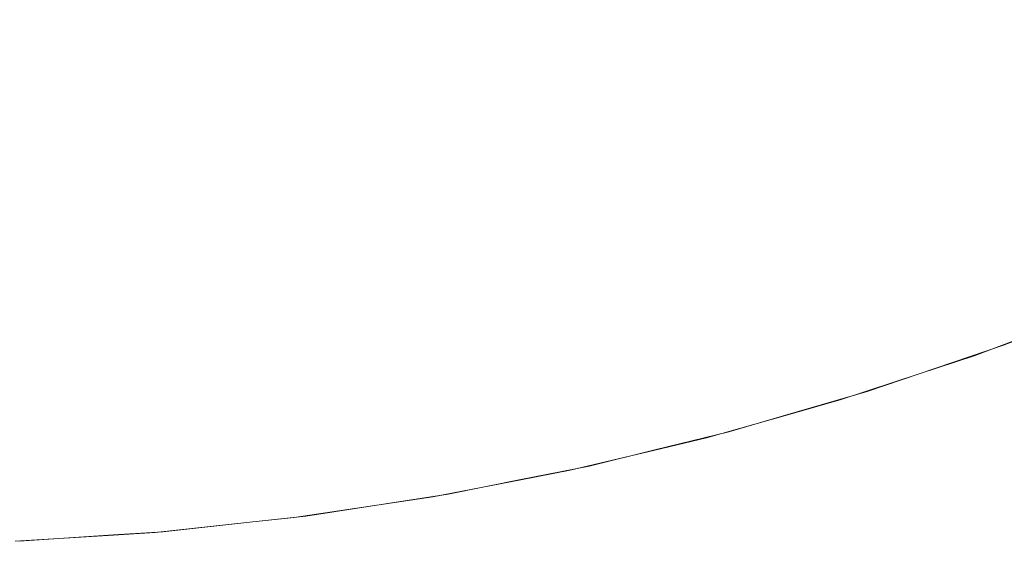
# Model space of a CAD drawing. Header units: centimetres. Extents: x -26 to 27.3, y -21.7 to -19.9.
# Tile 172 of 202: x 27.2142 to 27.2441, y -21.6598 to -21.644. Entities that reach past the tile are written whole.
import ezdxf

# ---------------------------------------------------------------- set-up
doc = ezdxf.new("R2010")
doc.units = ezdxf.units.CM
doc.header["$LTSCALE"] = 2.54
doc.layers.add('Lucido design-1', color=7, linetype='Continuous')

# ---------------------------------------------------------------- blocks, each defined once
blk = doc.blocks.new('Gruppo-4-1')
at = {"color": 7, "linetype": 'Continuous', "lineweight": 9}
for points, invisible_edges in [([(27.238574, -21.641176, 330.536791), (27.235098, -21.642322, 330.536791), (27.235698, -21.64428, 330.533133), (27.239256, -21.643107, 330.533133)], 15), ([(27.244209, -21.64283, 329.842072), (27.240558, -21.64425, 329.842072), (27.239914, -21.64248, 329.838425), (27.243488, -21.64109, 329.838425)], 15), ([(27.231022, -21.641188, 330.540363), (27.227552, -21.642013, 330.540363), (27.228016, -21.644165, 330.536791), (27.231577, -21.643319, 330.536791)], 15), ([(27.228437, -21.643715, 329.83486), (27.224763, -21.644446, 329.83486), (27.224386, -21.642306, 329.831386), (27.227967, -21.641594, 329.831386)], 15), ([(27.236283, -21.643712, 329.838425), (27.232601, -21.644785, 329.838425), (27.232076, -21.642824, 329.83486), (27.235672, -21.641776, 329.83486)], 15), ([(27.227552, -21.642013, 330.540363), (27.224051, -21.64269, 330.540363), (27.224423, -21.64486, 330.536791), (27.228016, -21.644165, 330.536791)], 15), ([(27.242762, -21.641784, 330.533133), (27.239256, -21.643107, 330.533133), (27.239886, -21.64489, 330.529396), (27.243467, -21.643539, 330.529396)], 15), ([(27.246987, -21.642037, 330.529396), (27.243467, -21.643539, 330.529396), (27.244112, -21.645145, 330.525586), (27.2477, -21.643615, 330.525586)], 15), ([(27.224763, -21.644446, 329.83486), (27.22106, -21.645016, 329.83486), (27.220777, -21.642862, 329.831386), (27.224386, -21.642306, 329.831386)], 15), ([(27.235098, -21.642322, 330.536791), (27.231577, -21.643319, 330.536791), (27.232093, -21.645301, 330.533133), (27.235698, -21.64428, 330.533133)], 15), ([(27.240558, -21.64425, 329.842072), (27.236849, -21.645509, 329.842072), (27.236283, -21.643712, 329.838425), (27.239914, -21.64248, 329.838425)], 15), ([(27.22106, -21.645016, 329.83486), (27.217336, -21.645423, 329.83486), (27.217147, -21.643259, 329.831386), (27.220777, -21.642862, 329.831386)], 15), ([(27.224051, -21.64269, 330.540363), (27.220524, -21.643218, 330.540363), (27.220804, -21.645402, 330.536791), (27.224423, -21.64486, 330.536791)], 15), ([(27.232601, -21.644785, 329.838425), (27.228876, -21.645697, 329.838425), (27.228437, -21.643715, 329.83486), (27.232076, -21.642824, 329.83486)], 15), ([(27.244872, -21.644432, 329.845798), (27.241151, -21.645879, 329.845798), (27.240558, -21.64425, 329.842072), (27.244209, -21.64283, 329.842072)], 15), ([(27.217336, -21.645423, 329.83486), (27.213598, -21.645668, 329.83486), (27.213504, -21.643498, 329.831386), (27.217147, -21.643259, 329.831386)], 15), ([(27.220524, -21.643218, 330.540363), (27.216978, -21.643596, 330.540363), (27.217164, -21.64579, 330.536791), (27.220804, -21.645402, 330.536791)], 15), ([(27.239256, -21.643107, 330.533133), (27.235698, -21.64428, 330.533133), (27.236251, -21.646088, 330.529396), (27.239886, -21.64489, 330.529396)], 15), ([(27.231577, -21.643319, 330.536791), (27.228016, -21.644165, 330.536791), (27.228448, -21.646168, 330.533133), (27.232093, -21.645301, 330.533133)], 15), ([(27.243467, -21.643539, 330.529396), (27.239886, -21.64489, 330.529396), (27.240463, -21.646523, 330.525586), (27.244112, -21.645145, 330.525586)], 15), ([(27.216978, -21.643596, 330.540363), (27.213419, -21.643823, 330.540363), (27.213512, -21.646023, 330.536791), (27.217164, -21.64579, 330.536791)], 15), ([(27.228876, -21.645697, 329.838425), (27.225115, -21.646445, 329.838425), (27.224763, -21.644446, 329.83486), (27.228437, -21.643715, 329.83486)], 15), ([(27.236849, -21.645509, 329.842072), (27.233089, -21.646605, 329.842072), (27.232601, -21.644785, 329.838425), (27.236283, -21.643712, 329.838425)], 15), ([(27.228016, -21.644165, 330.536791), (27.224423, -21.64486, 330.536791), (27.224769, -21.646879, 330.533133), (27.228448, -21.646168, 330.533133)], 15), ([(27.225115, -21.646445, 329.838425), (27.221325, -21.647028, 329.838425), (27.22106, -21.645016, 329.83486), (27.224763, -21.644446, 329.83486)], 15), ([(27.235698, -21.64428, 330.533133), (27.232093, -21.645301, 330.533133), (27.232569, -21.647131, 330.529396), (27.236251, -21.646088, 330.529396)], 15), ([(27.241151, -21.645879, 329.845798), (27.23737, -21.647162, 329.845798), (27.236849, -21.645509, 329.842072), (27.240558, -21.64425, 329.842072)], 15), ([(27.245477, -21.645892, 329.849594), (27.241692, -21.647364, 329.849594), (27.241151, -21.645879, 329.845798), (27.244872, -21.644432, 329.845798)], 15), ([(27.221325, -21.647028, 329.838425), (27.217513, -21.647446, 329.838425), (27.217336, -21.645423, 329.83486), (27.22106, -21.645016, 329.83486)], 15), ([(27.224423, -21.64486, 330.536791), (27.220804, -21.645402, 330.536791), (27.221064, -21.647434, 330.533133), (27.224769, -21.646879, 330.533133)], 15), ([(27.233089, -21.646605, 329.842072), (27.229284, -21.647536, 329.842072), (27.228876, -21.645697, 329.838425), (27.232601, -21.644785, 329.838425)], 15), ([(27.239886, -21.64489, 330.529396), (27.236251, -21.646088, 330.529396), (27.236758, -21.647744, 330.525586), (27.240463, -21.646523, 330.525586)], 15), ([(27.232093, -21.645301, 330.533133), (27.228448, -21.646168, 330.533133), (27.228846, -21.648016, 330.529396), (27.232569, -21.647131, 330.529396)], 15), ([(27.244112, -21.645145, 330.525586), (27.240463, -21.646523, 330.525586), (27.240986, -21.648002, 330.521712), (27.244697, -21.646601, 330.521712)], 15), ([(27.217513, -21.647446, 329.838425), (27.213687, -21.647696, 329.838425), (27.213598, -21.645668, 329.83486), (27.217336, -21.645423, 329.83486)], 15), ([(27.220804, -21.645402, 330.536791), (27.217164, -21.64579, 330.536791), (27.217338, -21.647831, 330.533133), (27.221064, -21.647434, 330.533133)], 15), ([(27.23737, -21.647162, 329.845798), (27.233537, -21.648279, 329.845798), (27.233089, -21.646605, 329.842072), (27.236849, -21.645509, 329.842072)], 15), ([(27.217164, -21.64579, 330.536791), (27.213512, -21.646023, 330.536791), (27.213599, -21.648069, 330.533133), (27.217338, -21.647831, 330.533133)], 15), ([(27.229284, -21.647536, 329.842072), (27.225442, -21.6483, 329.842072), (27.225115, -21.646445, 329.838425), (27.228876, -21.645697, 329.838425)], 15), ([(27.241692, -21.647364, 329.849594), (27.237846, -21.64867, 329.849594), (27.23737, -21.647162, 329.845798), (27.241151, -21.645879, 329.845798)], 15), ([(27.246022, -21.647208, 329.853456), (27.242179, -21.648703, 329.853456), (27.241692, -21.647364, 329.849594), (27.245477, -21.645892, 329.849594)], 15), ([(27.228448, -21.646168, 330.533133), (27.224769, -21.646879, 330.533133), (27.225089, -21.648743, 330.529396), (27.228846, -21.648016, 330.529396)], 15), ([(27.236251, -21.646088, 330.529396), (27.232569, -21.647131, 330.529396), (27.233006, -21.648806, 330.525586), (27.236758, -21.647744, 330.525586)], 15), ([(27.225442, -21.6483, 329.842072), (27.221571, -21.648896, 329.842072), (27.221325, -21.647028, 329.838425), (27.225115, -21.646445, 329.838425)], 15), ([(27.240463, -21.646523, 330.525586), (27.236758, -21.647744, 330.525586), (27.237218, -21.649244, 330.521712), (27.240986, -21.648002, 330.521712)], 15), ([(27.233537, -21.648279, 329.845798), (27.229659, -21.649228, 329.845798), (27.229284, -21.647536, 329.842072), (27.233089, -21.646605, 329.842072)], 15), ([(27.244697, -21.646601, 330.521712), (27.240986, -21.648002, 330.521712), (27.241454, -21.649327, 330.517778), (27.245221, -21.647905, 330.517778)], 15), ([(27.221571, -21.648896, 329.842072), (27.217677, -21.649322, 329.842072), (27.217513, -21.647446, 329.838425), (27.221325, -21.647028, 329.838425)], 15), ([(27.224769, -21.646879, 330.533133), (27.221064, -21.647434, 330.533133), (27.221304, -21.649309, 330.529396), (27.225089, -21.648743, 330.529396)], 15), ([(27.232569, -21.647131, 330.529396), (27.228846, -21.648016, 330.529396), (27.229211, -21.649709, 330.525586), (27.233006, -21.648806, 330.525586)], 15), ([(27.217677, -21.649322, 329.842072), (27.213769, -21.649578, 329.842072), (27.213687, -21.647696, 329.838425), (27.217513, -21.647446, 329.838425)], 15), ([(27.221064, -21.647434, 330.533133), (27.217338, -21.647831, 330.533133), (27.217498, -21.649715, 330.529396), (27.221304, -21.649309, 330.529396)], 15), ([(27.237846, -21.64867, 329.849594), (27.233947, -21.649806, 329.849594), (27.233537, -21.648279, 329.845798), (27.23737, -21.647162, 329.845798)], 15), ([(27.242179, -21.648703, 329.853456), (27.238274, -21.650028, 329.853456), (27.237846, -21.64867, 329.849594), (27.241692, -21.647364, 329.849594)], 15), ([(27.246506, -21.648377, 329.857377), (27.242612, -21.649891, 329.857377), (27.242179, -21.648703, 329.853456), (27.246022, -21.647208, 329.853456)], 15), ([(27.229659, -21.649228, 329.845798), (27.225743, -21.650007, 329.845798), (27.225442, -21.6483, 329.842072), (27.229284, -21.647536, 329.842072)], 15), ([(27.236758, -21.647744, 330.525586), (27.233006, -21.648806, 330.525586), (27.233401, -21.650325, 330.521712), (27.237218, -21.649244, 330.521712)], 15), ([(27.217338, -21.647831, 330.533133), (27.213599, -21.648069, 330.533133), (27.213679, -21.649958, 330.529396), (27.217498, -21.649715, 330.529396)], 15), ([(27.228846, -21.648016, 330.529396), (27.225089, -21.648743, 330.529396), (27.225381, -21.650449, 330.525586), (27.229211, -21.649709, 330.525586)], 15), ([(27.240986, -21.648002, 330.521712), (27.237218, -21.649244, 330.521712), (27.237629, -21.650587, 330.517778), (27.241454, -21.649327, 330.517778)], 15), ([(27.245221, -21.647905, 330.517778), (27.241454, -21.649327, 330.517778), (27.241866, -21.650494, 330.513793), (27.245683, -21.649054, 330.513793)], 15), ([(27.225743, -21.650007, 329.845798), (27.221797, -21.650615, 329.845798), (27.221571, -21.648896, 329.842072), (27.225442, -21.6483, 329.842072)], 15), ([(27.233947, -21.649806, 329.849594), (27.230001, -21.650772, 329.849594), (27.229659, -21.649228, 329.845798), (27.233537, -21.648279, 329.845798)], 15), ([(27.246929, -21.649396, 329.86135), (27.242989, -21.650928, 329.86135), (27.242612, -21.649891, 329.857377), (27.246506, -21.648377, 329.857377)], 15), ([(27.221797, -21.650615, 329.845798), (27.217829, -21.651049, 329.845798), (27.217677, -21.649322, 329.842072), (27.221571, -21.648896, 329.842072)], 15), ([(27.225089, -21.648743, 330.529396), (27.221304, -21.649309, 330.529396), (27.221524, -21.651027, 330.525586), (27.225381, -21.650449, 330.525586)], 15), ([(27.233006, -21.648806, 330.525586), (27.229211, -21.649709, 330.525586), (27.229541, -21.651243, 330.521712), (27.233401, -21.650325, 330.521712)], 15), ([(27.238274, -21.650028, 329.853456), (27.234315, -21.651182, 329.853456), (27.233947, -21.649806, 329.849594), (27.237846, -21.64867, 329.849594)], 15), ([(27.242612, -21.649891, 329.857377), (27.238655, -21.651235, 329.857377), (27.238274, -21.650028, 329.853456), (27.242179, -21.648703, 329.853456)], 15), ([(27.230001, -21.650772, 329.849594), (27.226018, -21.651564, 329.849594), (27.225743, -21.650007, 329.845798), (27.229659, -21.649228, 329.845798)], 15), ([(27.245683, -21.649054, 330.513793), (27.241866, -21.650494, 330.513793), (27.242223, -21.651503, 330.509763), (27.246082, -21.650046, 330.509763)], 15), ([(27.217829, -21.651049, 329.845798), (27.213845, -21.65131, 329.845798), (27.213769, -21.649578, 329.842072), (27.217677, -21.649322, 329.842072)], 15), ([(27.221304, -21.649309, 330.529396), (27.217498, -21.649715, 330.529396), (27.217645, -21.65144, 330.525586), (27.221524, -21.651027, 330.525586)], 15), ([(27.237218, -21.649244, 330.521712), (27.233401, -21.650325, 330.521712), (27.233755, -21.651684, 330.517778), (27.237629, -21.650587, 330.517778)], 15), ([(27.241454, -21.649327, 330.517778), (27.237629, -21.650587, 330.517778), (27.237992, -21.651771, 330.513793), (27.241866, -21.650494, 330.513793)], 15), ([(27.247288, -21.650264, 329.865368), (27.24331, -21.651811, 329.865368), (27.242989, -21.650928, 329.86135), (27.246929, -21.649396, 329.86135)], 15), ([(27.217498, -21.649715, 330.529396), (27.213679, -21.649958, 330.529396), (27.213753, -21.651688, 330.525586), (27.217645, -21.65144, 330.525586)], 15), ([(27.229211, -21.649709, 330.525586), (27.225381, -21.650449, 330.525586), (27.225647, -21.651996, 330.521712), (27.229541, -21.651243, 330.521712)], 15), ([(27.234315, -21.651182, 329.853456), (27.23031, -21.652162, 329.853456), (27.230001, -21.650772, 329.849594), (27.233947, -21.649806, 329.849594)], 15), ([(27.226018, -21.651564, 329.849594), (27.222004, -21.652182, 329.849594), (27.221797, -21.650615, 329.845798), (27.225743, -21.650007, 329.845798)], 15), ([(27.238655, -21.651235, 329.857377), (27.234643, -21.652404, 329.857377), (27.234315, -21.651182, 329.853456), (27.238274, -21.650028, 329.853456)], 15), ([(27.242989, -21.650928, 329.86135), (27.238986, -21.652287, 329.86135), (27.238655, -21.651235, 329.857377), (27.242612, -21.649891, 329.857377)], 15), ([(27.246082, -21.650046, 330.509763), (27.242223, -21.651503, 330.509763), (27.242522, -21.652352, 330.505696), (27.246417, -21.650882, 330.505696)], 15), ([(27.233401, -21.650325, 330.521712), (27.229541, -21.651243, 330.521712), (27.229837, -21.652616, 330.517778), (27.233755, -21.651684, 330.517778)], 15), ([(27.247584, -21.650979, 329.869425), (27.243575, -21.652538, 329.869425), (27.24331, -21.651811, 329.865368), (27.247288, -21.650264, 329.865368)], 15), ([(27.222004, -21.652182, 329.849594), (27.217966, -21.652624, 329.849594), (27.217829, -21.651049, 329.845798), (27.221797, -21.650615, 329.845798)], 15), ([(27.225381, -21.650449, 330.525586), (27.221524, -21.651027, 330.525586), (27.221723, -21.652583, 330.521712), (27.225647, -21.651996, 330.521712)], 15), ([(27.237629, -21.650587, 330.517778), (27.233755, -21.651684, 330.517778), (27.234067, -21.652882, 330.513793), (27.237992, -21.651771, 330.513793)], 15), ([(27.241866, -21.650494, 330.513793), (27.237992, -21.651771, 330.513793), (27.238305, -21.652794, 330.509763), (27.242223, -21.651503, 330.509763)], 15), ([(27.221524, -21.651027, 330.525586), (27.217645, -21.65144, 330.525586), (27.217778, -21.653004, 330.521712), (27.221723, -21.652583, 330.521712)], 15), ([(27.23031, -21.652162, 329.853456), (27.226265, -21.652967, 329.853456), (27.226018, -21.651564, 329.849594), (27.230001, -21.650772, 329.849594)], 15), ([(27.24331, -21.651811, 329.865368), (27.239269, -21.653183, 329.865368), (27.238986, -21.652287, 329.86135), (27.242989, -21.650928, 329.86135)], 15), ([(27.246417, -21.650882, 330.505696), (27.242522, -21.652352, 330.505696), (27.242766, -21.65304, 330.501599), (27.246689, -21.651559, 330.501599)], 15), ([(27.247816, -21.651539, 329.873515), (27.243782, -21.653108, 329.873515), (27.243575, -21.652538, 329.869425), (27.247584, -21.650979, 329.869425)], 15), ([(27.217966, -21.652624, 329.849594), (27.213914, -21.65289, 329.849594), (27.213845, -21.65131, 329.845798), (27.217829, -21.651049, 329.845798)], 15), ([(27.229541, -21.651243, 330.521712), (27.225647, -21.651996, 330.521712), (27.225884, -21.653381, 330.517778), (27.229837, -21.652616, 330.517778)], 15), ([(27.234643, -21.652404, 329.857377), (27.230584, -21.653397, 329.857377), (27.23031, -21.652162, 329.853456), (27.234315, -21.651182, 329.853456)], 15), ([(27.238986, -21.652287, 329.86135), (27.234928, -21.65347, 329.86135), (27.234643, -21.652404, 329.857377), (27.238655, -21.651235, 329.857377)], 15), ([(27.217645, -21.65144, 330.525586), (27.213753, -21.651688, 330.525586), (27.213819, -21.653256, 330.521712), (27.217778, -21.653004, 330.521712)], 15), ([(27.226265, -21.652967, 329.853456), (27.22219, -21.653594, 329.853456), (27.222004, -21.652182, 329.849594), (27.226018, -21.651564, 329.849594)], 15), ([(27.242223, -21.651503, 330.509763), (27.238305, -21.652794, 330.509763), (27.238569, -21.653655, 330.505696), (27.242522, -21.652352, 330.505696)], 15), ([(27.246689, -21.651559, 330.501599), (27.242766, -21.65304, 330.501599), (27.242951, -21.653566, 330.497478), (27.246897, -21.652077, 330.497478)], 15), ([(27.247983, -21.651942, 329.877629), (27.243931, -21.653518, 329.877629), (27.243782, -21.653108, 329.873515), (27.247816, -21.651539, 329.873515)], 15), ([(27.233755, -21.651684, 330.517778), (27.229837, -21.652616, 330.517778), (27.230098, -21.653826, 330.513793), (27.234067, -21.652882, 330.513793)], 15), ([(27.237992, -21.651771, 330.513793), (27.234067, -21.652882, 330.513793), (27.234336, -21.653918, 330.509763), (27.238305, -21.652794, 330.509763)], 15), ([(27.243575, -21.652538, 329.869425), (27.239502, -21.653921, 329.869425), (27.239269, -21.653183, 329.865368), (27.24331, -21.651811, 329.865368)], 15), ([(27.22219, -21.653594, 329.853456), (27.21809, -21.654043, 329.853456), (27.217966, -21.652624, 329.849594), (27.222004, -21.652182, 329.849594)], 15), ([(27.225647, -21.651996, 330.521712), (27.221723, -21.652583, 330.521712), (27.221902, -21.653977, 330.517778), (27.225884, -21.653381, 330.517778)], 15), ([(27.230584, -21.653397, 329.857377), (27.226485, -21.654213, 329.857377), (27.226265, -21.652967, 329.853456), (27.23031, -21.652162, 329.853456)], 15), ([(27.246897, -21.652077, 330.497478), (27.242951, -21.653566, 330.497478), (27.24308, -21.65393, 330.493342), (27.247041, -21.652435, 330.493342)], 15), ([(27.248085, -21.652188, 329.881762), (27.244022, -21.653768, 329.881762), (27.243931, -21.653518, 329.877629), (27.247983, -21.651942, 329.877629)], 15), ([(27.244022, -21.653768, 329.881762), (27.248085, -21.652188, 329.881762), (27.248121, -21.652276, 329.886121), (27.245435, -21.65332, 329.886121)], 11), ([(27.234928, -21.65347, 329.86135), (27.230822, -21.654475, 329.86135), (27.230584, -21.653397, 329.857377), (27.234643, -21.652404, 329.857377)], 15), ([(27.239269, -21.653183, 329.865368), (27.235171, -21.654378, 329.865368), (27.234928, -21.65347, 329.86135), (27.238986, -21.652287, 329.86135)], 15), ([(27.242522, -21.652352, 330.505696), (27.238569, -21.653655, 330.505696), (27.238782, -21.654352, 330.501599), (27.242766, -21.65304, 330.501599)], 15), ([(27.247041, -21.652435, 330.493342), (27.24308, -21.65393, 330.493342), (27.243151, -21.654131, 330.489196), (27.247121, -21.652633, 330.489196)], 15), ([(27.21809, -21.654043, 329.853456), (27.213976, -21.654313, 329.853456), (27.213914, -21.65289, 329.849594), (27.217966, -21.652624, 329.849594)], 15), ([(27.221723, -21.652583, 330.521712), (27.217778, -21.653004, 330.521712), (27.217897, -21.654403, 330.517778), (27.221902, -21.653977, 330.517778)], 15), ([(27.229837, -21.652616, 330.517778), (27.225884, -21.653381, 330.517778), (27.226093, -21.654601, 330.513793), (27.230098, -21.653826, 330.513793)], 15), ([(27.238305, -21.652794, 330.509763), (27.234336, -21.653918, 330.509763), (27.234563, -21.654789, 330.505696), (27.238569, -21.653655, 330.505696)], 15), ([(27.243782, -21.653108, 329.873515), (27.239684, -21.654499, 329.873515), (27.239502, -21.653921, 329.869425), (27.243575, -21.652538, 329.869425)], 15), ([(27.247121, -21.652633, 330.489196), (27.243151, -21.654131, 330.489196), (27.243167, -21.654176, 330.486121), (27.245435, -21.65332, 330.486121)], 11), ([(27.217778, -21.653004, 330.521712), (27.213819, -21.653256, 330.521712), (27.213879, -21.65466, 330.517778), (27.217897, -21.654403, 330.517778)], 15), ([(27.226485, -21.654213, 329.857377), (27.222355, -21.654848, 329.857377), (27.22219, -21.653594, 329.853456), (27.226265, -21.652967, 329.853456)], 15), ([(27.234067, -21.652882, 330.513793), (27.230098, -21.653826, 330.513793), (27.230324, -21.654872, 330.509763), (27.234336, -21.653918, 330.509763)], 15), ([(27.242766, -21.65304, 330.501599), (27.238782, -21.654352, 330.501599), (27.238946, -21.654886, 330.497478), (27.242951, -21.653566, 330.497478)], 15), ([(27.243931, -21.653518, 329.877629), (27.239815, -21.654915, 329.877629), (27.239684, -21.654499, 329.873515), (27.243782, -21.653108, 329.873515)], 15), ([(27.225884, -21.653381, 330.517778), (27.221902, -21.653977, 330.517778), (27.222059, -21.655205, 330.513793), (27.226093, -21.654601, 330.513793)], 15), ([(27.230822, -21.654475, 329.86135), (27.226677, -21.655299, 329.86135), (27.226485, -21.654213, 329.857377), (27.230584, -21.653397, 329.857377)], 15), ([(27.239502, -21.653921, 329.869425), (27.235372, -21.655125, 329.869425), (27.235171, -21.654378, 329.865368), (27.239269, -21.653183, 329.865368)], 15), ([(27.244055, -21.653857, 329.886121), (27.245435, -21.65332, 329.886121), (27.245435, -21.65332, 330.486121), (27.243167, -21.654176, 330.486121)], 10), ([(27.245435, -21.65332, 329.886121), (27.244055, -21.653857, 329.886121), (27.244022, -21.653768, 329.881762)], 10), ([(27.222355, -21.654848, 329.857377), (27.218201, -21.655303, 329.857377), (27.21809, -21.654043, 329.853456), (27.22219, -21.653594, 329.853456)], 15), ([(27.235171, -21.654378, 329.865368), (27.231026, -21.655392, 329.865368), (27.230822, -21.654475, 329.86135), (27.234928, -21.65347, 329.86135)], 15), ([(27.238569, -21.653655, 330.505696), (27.234563, -21.654789, 330.505696), (27.234747, -21.655495, 330.501599), (27.238782, -21.654352, 330.501599)], 15), ([(27.242951, -21.653566, 330.497478), (27.238946, -21.654886, 330.497478), (27.239059, -21.655255, 330.493342), (27.24308, -21.65393, 330.493342)], 15), ([(27.244022, -21.653768, 329.881762), (27.239895, -21.655169, 329.881762), (27.239815, -21.654915, 329.877629), (27.243931, -21.653518, 329.877629)], 15), ([(27.221902, -21.653977, 330.517778), (27.217897, -21.654403, 330.517778), (27.218002, -21.655637, 330.513793), (27.222059, -21.655205, 330.513793)], 15), ([(27.230098, -21.653826, 330.513793), (27.226093, -21.654601, 330.513793), (27.226274, -21.655655, 330.509763), (27.230324, -21.654872, 330.509763)], 15), ([(27.234336, -21.653918, 330.509763), (27.230324, -21.654872, 330.509763), (27.230513, -21.655752, 330.505696), (27.234563, -21.654789, 330.505696)], 15), ([(27.239684, -21.654499, 329.873515), (27.235528, -21.65571, 329.873515), (27.235372, -21.655125, 329.869425), (27.239502, -21.653921, 329.869425)], 15), ([(27.24308, -21.65393, 330.493342), (27.239059, -21.655255, 330.493342), (27.239121, -21.655459, 330.489196), (27.243151, -21.654131, 330.489196)], 15), ([(27.239895, -21.655169, 329.881762), (27.244022, -21.653768, 329.881762), (27.244055, -21.653857, 329.886121), (27.241502, -21.654724, 329.886121)], 11), ([(27.243167, -21.654176, 330.486121), (27.241503, -21.654724, 330.486121), (27.241502, -21.654724, 329.886121), (27.244055, -21.653857, 329.886121)], 10), ([(27.218201, -21.655303, 329.857377), (27.214031, -21.655577, 329.857377), (27.213976, -21.654313, 329.853456), (27.21809, -21.654043, 329.853456)], 15), ([(27.226677, -21.655299, 329.86135), (27.222499, -21.655942, 329.86135), (27.222355, -21.654848, 329.857377), (27.226485, -21.654213, 329.857377)], 15), ([(27.243151, -21.654131, 330.489196), (27.239121, -21.655459, 330.489196), (27.239135, -21.655505, 330.486121), (27.241503, -21.654724, 330.486121)], 11), ([(27.241503, -21.654724, 330.486121), (27.243167, -21.654176, 330.486121), (27.243151, -21.654131, 330.489196)], 10), ([(27.217897, -21.654403, 330.517778), (27.213879, -21.65466, 330.517778), (27.213931, -21.655897, 330.513793), (27.218002, -21.655637, 330.513793)], 15), ([(27.226093, -21.654601, 330.513793), (27.222059, -21.655205, 330.513793), (27.222195, -21.656266, 330.509763), (27.226274, -21.655655, 330.509763)], 15), ([(27.231026, -21.655392, 329.865368), (27.22684, -21.656225, 329.865368), (27.226677, -21.655299, 329.86135), (27.230822, -21.654475, 329.86135)], 15), ([(27.235372, -21.655125, 329.869425), (27.231193, -21.656147, 329.869425), (27.231026, -21.655392, 329.865368), (27.235171, -21.654378, 329.865368)], 15), ([(27.238782, -21.654352, 330.501599), (27.234747, -21.655495, 330.501599), (27.234888, -21.656035, 330.497478), (27.238946, -21.654886, 330.497478)], 15), ([(27.239815, -21.654915, 329.877629), (27.235641, -21.656132, 329.877629), (27.235528, -21.65571, 329.873515), (27.239684, -21.654499, 329.873515)], 15), ([(27.222499, -21.655942, 329.86135), (27.218297, -21.656403, 329.86135), (27.218201, -21.655303, 329.857377), (27.222355, -21.654848, 329.857377)], 15), ([(27.230324, -21.654872, 330.509763), (27.226274, -21.655655, 330.509763), (27.226426, -21.656543, 330.505696), (27.230513, -21.655752, 330.505696)], 15), ([(27.234563, -21.654789, 330.505696), (27.230513, -21.655752, 330.505696), (27.230667, -21.656466, 330.501599), (27.234747, -21.655495, 330.501599)], 15), ([(27.238946, -21.654886, 330.497478), (27.234888, -21.656035, 330.497478), (27.234985, -21.656409, 330.493342), (27.239059, -21.655255, 330.493342)], 15), ([(27.239924, -21.65526, 329.886121), (27.241502, -21.654724, 329.886121), (27.241503, -21.654724, 330.486121), (27.239135, -21.655505, 330.486121)], 10), ([(27.241502, -21.654724, 329.886121), (27.239924, -21.65526, 329.886121), (27.239895, -21.655169, 329.881762)], 10), ([(27.222059, -21.655205, 330.513793), (27.218002, -21.655637, 330.513793), (27.218093, -21.656703, 330.509763), (27.222195, -21.656266, 330.509763)], 15), ([(27.235528, -21.65571, 329.873515), (27.231324, -21.656739, 329.873515), (27.231193, -21.656147, 329.869425), (27.235372, -21.655125, 329.869425)], 15), ([(27.239895, -21.655169, 329.881762), (27.23571, -21.656389, 329.881762), (27.235641, -21.656132, 329.877629), (27.239815, -21.654915, 329.877629)], 15), ([(27.23571, -21.656389, 329.881762), (27.239895, -21.655169, 329.881762), (27.239924, -21.65526, 329.886121), (27.237518, -21.655961, 329.886121)], 11), ([(27.218297, -21.656403, 329.86135), (27.214079, -21.656679, 329.86135), (27.214031, -21.655577, 329.857377), (27.218201, -21.655303, 329.857377)], 15), ([(27.22684, -21.656225, 329.865368), (27.222621, -21.656874, 329.865368), (27.222499, -21.655942, 329.86135), (27.226677, -21.655299, 329.86135)], 15), ([(27.231193, -21.656147, 329.869425), (27.226974, -21.656986, 329.869425), (27.22684, -21.656225, 329.865368), (27.231026, -21.655392, 329.865368)], 15), ([(27.234747, -21.655495, 330.501599), (27.230667, -21.656466, 330.501599), (27.230785, -21.657011, 330.497478), (27.234888, -21.656035, 330.497478)], 15), ([(27.239059, -21.655255, 330.493342), (27.234985, -21.656409, 330.493342), (27.235039, -21.656616, 330.489196), (27.239121, -21.655459, 330.489196)], 15), ([(27.239121, -21.655459, 330.489196), (27.235039, -21.656616, 330.489196), (27.235051, -21.656661, 330.486121), (27.237519, -21.655962, 330.486121)], 11), ([(27.239135, -21.655505, 330.486121), (27.237519, -21.655962, 330.486121), (27.237518, -21.655961, 329.886121), (27.239924, -21.65526, 329.886121)], 10), ([(27.237519, -21.655962, 330.486121), (27.239135, -21.655505, 330.486121), (27.239121, -21.655459, 330.489196)], 10), ([(27.218002, -21.655637, 330.513793), (27.213931, -21.655897, 330.513793), (27.213977, -21.656966, 330.509763), (27.218093, -21.656703, 330.509763)], 15), ([(27.226274, -21.655655, 330.509763), (27.222195, -21.656266, 330.509763), (27.222309, -21.657159, 330.505696), (27.226426, -21.656543, 330.505696)], 15), ([(27.230513, -21.655752, 330.505696), (27.226426, -21.656543, 330.505696), (27.226549, -21.657262, 330.501599), (27.230667, -21.656466, 330.501599)], 15), ([(27.235641, -21.656132, 329.877629), (27.231419, -21.657165, 329.877629), (27.231324, -21.656739, 329.873515), (27.235528, -21.65571, 329.873515)], 15), ([(27.222621, -21.656874, 329.865368), (27.218379, -21.657339, 329.865368), (27.218297, -21.656403, 329.86135), (27.222499, -21.655942, 329.86135)], 15), ([(27.234888, -21.656035, 330.497478), (27.230785, -21.657011, 330.497478), (27.230866, -21.657388, 330.493342), (27.234985, -21.656409, 330.493342)], 15), ([(27.235735, -21.656481, 329.886121), (27.237518, -21.655961, 329.886121), (27.237519, -21.655962, 330.486121), (27.235051, -21.656661, 330.486121)], 10), ([(27.237518, -21.655961, 329.886121), (27.235735, -21.656481, 329.886121), (27.23571, -21.656389, 329.881762)], 10), ([(27.218379, -21.657339, 329.865368), (27.21412, -21.657618, 329.865368), (27.214079, -21.656679, 329.86135), (27.218297, -21.656403, 329.86135)], 15), ([(27.222195, -21.656266, 330.509763), (27.218093, -21.656703, 330.509763), (27.21817, -21.6576, 330.505696), (27.222309, -21.657159, 330.505696)], 15), ([(27.226974, -21.656986, 329.869425), (27.222722, -21.657641, 329.869425), (27.222621, -21.656874, 329.865368), (27.22684, -21.656225, 329.865368)], 15), ([(27.231324, -21.656739, 329.873515), (27.227079, -21.657583, 329.873515), (27.226974, -21.656986, 329.869425), (27.231193, -21.656147, 329.869425)], 15), ([(27.23571, -21.656389, 329.881762), (27.231476, -21.657425, 329.881762), (27.231419, -21.657165, 329.877629), (27.235641, -21.656132, 329.877629)], 15), ([(27.231476, -21.657425, 329.881762), (27.23571, -21.656389, 329.881762), (27.235735, -21.656481, 329.886121), (27.233489, -21.65703, 329.886121)], 11), ([(27.218093, -21.656703, 330.509763), (27.213977, -21.656966, 330.509763), (27.214015, -21.657865, 330.505696), (27.21817, -21.6576, 330.505696)], 15), ([(27.226426, -21.656543, 330.505696), (27.222309, -21.657159, 330.505696), (27.222402, -21.657883, 330.501599), (27.226549, -21.657262, 330.501599)], 15), ([(27.230667, -21.656466, 330.501599), (27.226549, -21.657262, 330.501599), (27.226644, -21.657812, 330.497478), (27.230785, -21.657011, 330.497478)], 15), ([(27.234985, -21.656409, 330.493342), (27.230866, -21.657388, 330.493342), (27.230911, -21.657597, 330.489196), (27.235039, -21.656616, 330.489196)], 15), ([(27.235039, -21.656616, 330.489196), (27.230911, -21.657597, 330.489196), (27.230921, -21.657644, 330.486121), (27.23349, -21.657032, 330.486121)], 11), ([(27.235051, -21.656661, 330.486121), (27.23349, -21.657032, 330.486121), (27.233489, -21.65703, 329.886121), (27.235735, -21.656481, 329.886121)], 10), ([(27.23349, -21.657032, 330.486121), (27.235051, -21.656661, 330.486121), (27.235039, -21.656616, 330.489196)], 10), ([(27.222722, -21.657641, 329.869425), (27.218446, -21.658109, 329.869425), (27.218379, -21.657339, 329.865368), (27.222621, -21.656874, 329.865368)], 15), ([(27.227079, -21.657583, 329.873515), (27.222801, -21.658241, 329.873515), (27.222722, -21.657641, 329.869425), (27.226974, -21.656986, 329.869425)], 15), ([(27.231419, -21.657165, 329.877629), (27.227155, -21.658013, 329.877629), (27.227079, -21.657583, 329.873515), (27.231324, -21.656739, 329.873515)], 15), ([(27.222309, -21.657159, 330.505696), (27.21817, -21.6576, 330.505696), (27.218231, -21.658327, 330.501599), (27.222402, -21.657883, 330.501599)], 15), ([(27.226549, -21.657262, 330.501599), (27.222402, -21.657883, 330.501599), (27.222473, -21.658436, 330.497478), (27.226644, -21.657812, 330.497478)], 15), ([(27.230785, -21.657011, 330.497478), (27.226644, -21.657812, 330.497478), (27.226709, -21.658192, 330.493342), (27.230866, -21.657388, 330.493342)], 15), ([(27.231476, -21.657425, 329.881762), (27.227201, -21.658275, 329.881762), (27.227155, -21.658013, 329.877629), (27.231419, -21.657165, 329.877629)], 15), ([(27.231497, -21.657518, 329.886121), (27.233489, -21.65703, 329.886121), (27.23349, -21.657032, 330.486121), (27.230921, -21.657644, 330.486121)], 10), ([(27.233489, -21.65703, 329.886121), (27.231497, -21.657518, 329.886121), (27.231476, -21.657425, 329.881762)], 10), ([(27.218446, -21.658109, 329.869425), (27.214154, -21.658391, 329.869425), (27.21412, -21.657618, 329.865368), (27.218379, -21.657339, 329.865368)], 15), ([(27.227155, -21.658013, 329.877629), (27.222858, -21.658674, 329.877629), (27.222801, -21.658241, 329.873515), (27.227079, -21.657583, 329.873515)], 15), ([(27.230866, -21.657388, 330.493342), (27.226709, -21.658192, 330.493342), (27.226745, -21.658403, 330.489196), (27.230911, -21.657597, 330.489196)], 15), ([(27.230911, -21.657597, 330.489196), (27.226745, -21.658403, 330.489196), (27.226753, -21.65845, 330.486121), (27.229424, -21.657933, 330.486121)], 11), ([(27.229423, -21.65793, 329.886121), (27.227218, -21.658369, 329.886121), (27.227201, -21.658275, 329.881762), (27.231476, -21.657425, 329.881762)], 14), ([(27.231476, -21.657425, 329.881762), (27.231497, -21.657518, 329.886121), (27.229423, -21.65793, 329.886121)], 9), ([(27.230921, -21.657644, 330.486121), (27.229424, -21.657933, 330.486121), (27.229423, -21.65793, 329.886121), (27.231497, -21.657518, 329.886121)], 10), ([(27.229424, -21.657933, 330.486121), (27.230921, -21.657644, 330.486121), (27.230911, -21.657597, 330.489196)], 10), ([(27.21817, -21.6576, 330.505696), (27.214015, -21.657865, 330.505696), (27.214046, -21.658594, 330.501599), (27.218231, -21.658327, 330.501599)], 15), ([(27.222402, -21.657883, 330.501599), (27.218231, -21.658327, 330.501599), (27.218279, -21.658883, 330.497478), (27.222473, -21.658436, 330.497478)], 15), ([(27.222801, -21.658241, 329.873515), (27.218499, -21.658713, 329.873515), (27.218446, -21.658109, 329.869425), (27.222722, -21.657641, 329.869425)], 15), ([(27.226644, -21.657812, 330.497478), (27.222473, -21.658436, 330.497478), (27.222522, -21.658819, 330.493342), (27.226709, -21.658192, 330.493342)], 15), ([(27.218499, -21.658713, 329.873515), (27.21418, -21.658996, 329.873515), (27.214154, -21.658391, 329.869425), (27.218446, -21.658109, 329.869425)], 15), ([(27.226709, -21.658192, 330.493342), (27.222522, -21.658819, 330.493342), (27.222549, -21.659031, 330.489196), (27.226745, -21.658403, 330.489196)], 15), ([(27.227201, -21.658275, 329.881762), (27.222893, -21.658938, 329.881762), (27.222858, -21.658674, 329.877629), (27.227155, -21.658013, 329.877629)], 15), ([(27.227218, -21.658369, 329.886121), (27.229423, -21.65793, 329.886121), (27.229424, -21.657933, 330.486121), (27.226753, -21.65845, 330.486121)], 10), ([(27.218231, -21.658327, 330.501599), (27.214046, -21.658594, 330.501599), (27.21407, -21.659151, 330.497478), (27.218279, -21.658883, 330.497478)], 15), ([(27.222473, -21.658436, 330.497478), (27.218279, -21.658883, 330.497478), (27.218311, -21.659268, 330.493342), (27.222522, -21.658819, 330.493342)], 15), ([(27.222858, -21.658674, 329.877629), (27.218537, -21.659148, 329.877629), (27.218499, -21.658713, 329.873515), (27.222801, -21.658241, 329.873515)], 15), ([(27.226745, -21.658403, 330.489196), (27.222549, -21.659031, 330.489196), (27.222555, -21.659078, 330.486121), (27.225328, -21.658663, 330.486121)], 11), ([(27.225327, -21.65866, 329.886121), (27.222906, -21.659032, 329.886121), (27.222893, -21.658938, 329.881762), (27.227201, -21.658275, 329.881762)], 14), ([(27.227201, -21.658275, 329.881762), (27.227218, -21.658369, 329.886121), (27.225327, -21.65866, 329.886121)], 9), ([(27.226753, -21.65845, 330.486121), (27.225328, -21.658663, 330.486121), (27.225327, -21.65866, 329.886121), (27.227218, -21.658369, 329.886121)], 10), ([(27.225328, -21.658663, 330.486121), (27.226753, -21.65845, 330.486121), (27.226745, -21.658403, 330.489196)], 10), ([(27.218537, -21.659148, 329.877629), (27.214199, -21.659432, 329.877629), (27.21418, -21.658996, 329.873515), (27.218499, -21.658713, 329.873515)], 15), ([(27.222893, -21.658938, 329.881762), (27.21856, -21.659413, 329.881762), (27.218537, -21.659148, 329.877629), (27.222858, -21.658674, 329.877629)], 15), ([(27.222906, -21.659032, 329.886121), (27.225327, -21.65866, 329.886121), (27.225328, -21.658663, 330.486121), (27.222555, -21.659078, 330.486121)], 10), ([(27.218279, -21.658883, 330.497478), (27.21407, -21.659151, 330.497478), (27.214086, -21.659537, 330.493342), (27.218311, -21.659268, 330.493342)], 15), ([(27.222522, -21.658819, 330.493342), (27.218311, -21.659268, 330.493342), (27.21833, -21.659481, 330.489196), (27.222549, -21.659031, 330.489196)], 15), ([(27.222549, -21.659031, 330.489196), (27.21833, -21.659481, 330.489196), (27.218334, -21.659528, 330.486121), (27.221208, -21.659222, 330.486121)], 11), ([(27.221208, -21.659218, 329.886121), (27.218569, -21.659507, 329.886121), (27.21856, -21.659413, 329.881762), (27.222893, -21.658938, 329.881762)], 14), ([(27.222893, -21.658938, 329.881762), (27.222906, -21.659032, 329.886121), (27.221208, -21.659218, 329.886121)], 9), ([(27.221208, -21.659222, 330.486121), (27.222555, -21.659078, 330.486121), (27.222549, -21.659031, 330.489196)], 10), ([(27.222555, -21.659078, 330.486121), (27.221208, -21.659222, 330.486121), (27.221208, -21.659218, 329.886121), (27.222906, -21.659032, 329.886121)], 10), ([(27.218311, -21.659268, 330.493342), (27.214086, -21.659537, 330.493342), (27.214095, -21.659751, 330.489196), (27.21833, -21.659481, 330.489196)], 15), ([(27.21856, -21.659413, 329.881762), (27.214211, -21.659698, 329.881762), (27.214199, -21.659432, 329.877629), (27.218537, -21.659148, 329.877629)], 15), ([(27.218569, -21.659507, 329.886121), (27.221208, -21.659218, 329.886121), (27.221208, -21.659222, 330.486121), (27.218334, -21.659528, 330.486121)], 10), ([(27.21833, -21.659481, 330.489196), (27.214095, -21.659751, 330.489196), (27.214097, -21.659798, 330.486121), (27.217072, -21.659608, 330.486121)], 11), ([(27.214215, -21.659793, 329.886121), (27.217072, -21.659606, 329.886121), (27.217072, -21.659608, 330.486121), (27.214097, -21.659798, 330.486121)], 10), ([(27.217072, -21.659606, 329.886121), (27.214215, -21.659793, 329.886121), (27.214211, -21.659698, 329.881762), (27.21856, -21.659413, 329.881762)], 14), ([(27.21856, -21.659413, 329.881762), (27.218569, -21.659507, 329.886121), (27.217072, -21.659606, 329.886121)], 9), ([(27.217072, -21.659608, 330.486121), (27.218334, -21.659528, 330.486121), (27.21833, -21.659481, 330.489196)], 10), ([(27.218334, -21.659528, 330.486121), (27.217072, -21.659608, 330.486121), (27.217072, -21.659606, 329.886121), (27.218569, -21.659507, 329.886121)], 10)]:
    blk.add_3dface(points, dxfattribs=dict(at, invisible_edges=invisible_edges))

msp = doc.modelspace()

# ---------------------------------------------------------------- block references
at = {"layer": 'Lucido design-1', "color": 7}
msp.add_blockref('Gruppo-4-1', (0, 0), dxfattribs=at)

doc.saveas('drawing.dxf')
